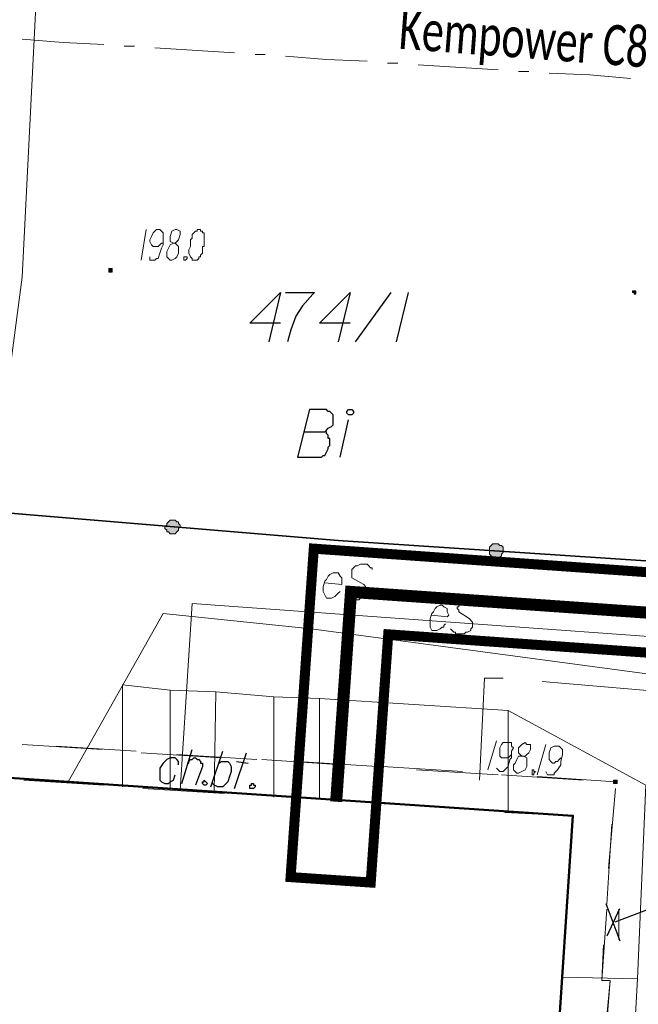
# Model space of a CAD drawing. Header units: metres. Extents: x 7431553 to 7432401, y 5544342 to 5544539.
# Tile 51 of 180: x 7432126 to 7432141, y 5544466 to 5544491. Entities that reach past the tile are written whole.
import ezdxf
from ezdxf.lldxf.tags import DXFTag

# ---------------------------------------------------------------- set-up
doc = ezdxf.new("R2010")
doc.units = ezdxf.units.M
doc.header["$MEASUREMENT"] = 0
for name, color, linetype, lineweight in [('BG-PR90-PB-PZT-PZT01_2026_04_14$0$MAPA DCP', 7, 'Continuous', 0), ('BG-PR90-PB-PZT-PZT01_2026_04_14$0$PROJ. SIEĆ KABLOWA SN 15 KV', 6, 'Continuous', 30), ('PRIMETECH_XREF', 7, 'Continuous', 5)]:
    doc.layers.add(name, color=color, linetype=linetype, lineweight=lineweight)
for name, color, linetype in [('BG-PR90-PB-PZT-PZT01_2026_04_14$0$OPISY', 7, 'Continuous'), ('BG-PR90-PB-PZT-PZT01_2026_04_14$0$Z-wymiarowanie', 43, 'Continuous'), ('BG-PR90-PB-PZT-PZT01_2026_04_14$0$Z_granica-wlasnosci', 170, 'Continuous')]:
    doc.layers.add(name, color=color, linetype=linetype)
doc.styles.add('BG-PR90-PB-PZT-PZT01_2026_04_14$0$Arial', font='arial.ttf')
doc.styles.add('BG-PR90-PB-PZT-PZT01_2026_04_14$0$Standard', font='txt')
tags = doc.linetypes.add('BG-PR90-PB-PZT-PZT01_2026_04_14$0$DASHED', pattern=[0.75, 0.5, -0.25]).pattern_tags.tags
tags[6:7] = [DXFTag(74, 4), DXFTag(75, 0), DXFTag(340, '0'), DXFTag(46, 1.0), DXFTag(50, 0.0), DXFTag(44, 0.0), DXFTag(45, 0.0)]
tags[4:5] = [DXFTag(74, 4), DXFTag(75, 0), DXFTag(340, '0'), DXFTag(46, 1.0), DXFTag(50, 0.0), DXFTag(44, 0.0), DXFTag(45, 0.0)]
doc.dimstyles.new('BG-PR90-PB-PZT-PZT01_2026_04_14$0$1-500', dxfattribs={"dimtxt": 0.8, "dimasz": 0.05, "dimexe": 0.009, "dimexo": 0.003125, "dimgap": 0.25, "dimtad": 1, "dimzin": 0, "dimdsep": 46, "dimtxsty": 'BG-PR90-PB-PZT-PZT01_2026_04_14$0$Arial', "dimblk1": 'BG-PR90-PB-PZT-PZT01_2026_04_14$0$ST', "dimblk2": 'BG-PR90-PB-PZT-PZT01_2026_04_14$0$ST', "dimsah": 1, "dimcen": 0, "dimse1": 1, "dimse2": 1, "dimclrd": 256, "dimclre": 256, "dimclrt": 256, "dimadec": 0, "dimazin": 0, "dimtfac": 1, "dimtdec": 0, "dimtix": 1, "dimtofl": 0, "dimtmove": 2, "dimatfit": 3, "dimldrblk": 'BG-PR90-PB-PZT-PZT01_2026_04_14$0$ST', "dimfxl": 1, "dimtolj": 1, "dimtzin": 0, "dimlwd": -1, "dimlwe": -1, "dimarcsym": 0})
doc.dimstyles.new('BG-PR90-PB-PZT-PZT01_2026_04_14$0$Standard', dxfattribs={"dimtxt": 0.18, "dimasz": 0.18, "dimexe": 0.18, "dimexo": 0.0625, "dimgap": 0.09, "dimtad": 0, "dimtih": 1, "dimtoh": 1, "dimdec": 4, "dimzin": 0, "dimdsep": 46, "dimtxsty": 'BG-PR90-PB-PZT-PZT01_2026_04_14$0$Standard', "dimcen": 0.09, "dimadec": 0, "dimazin": 0, "dimtfac": 1, "dimtdec": 4, "dimtofl": 0, "dimtmove": 0, "dimatfit": 3, "dimfxl": 1, "dimtolj": 1, "dimtzin": 0, "dimarcsym": 0})

# ---------------------------------------------------------------- blocks, each defined once
blk = doc.blocks.new('BG-PR90-PB-PZT-PZT01_2026_04_14$0$Naddrwiną2025_v2klauzulap')
at = {"layer": 'BG-PR90-PB-PZT-PZT01_2026_04_14$0$MAPA DCP', "linetype": 'Continuous', "lineweight": 0, "transparency": 33554559}
for points in [[(7431678.347, 5544555.288), (7431678.347, 5544555.288), (7431678.347, 5544555.288), (7431678.347, 5544555.33), (7431678.389, 5544555.33), (7431678.389, 5544555.33), (7431678.389, 5544555.33), (7431678.389, 5544555.373), (7431678.389, 5544555.373), (7431678.347, 5544555.373), (7431678.347, 5544555.373), (7431678.347, 5544555.373), (7431678.347, 5544555.373), (7431678.304, 5544555.373), (7431678.304, 5544555.373), (7431678.304, 5544555.373), (7431678.304, 5544555.373), (7431678.304, 5544555.373), (7431678.304, 5544555.33), (7431678.304, 5544555.33), (7431678.304, 5544555.33), (7431678.304, 5544555.33), (7431678.304, 5544555.288), (7431678.304, 5544555.288), (7431678.304, 5544555.288)], [(7431690.539, 5544554.822), (7431690.539, 5544554.822), (7431690.581, 5544554.822), (7431690.581, 5544554.822), (7431690.581, 5544554.865), (7431690.581, 5544554.865), (7431690.581, 5544554.865), (7431690.581, 5544554.865), (7431690.581, 5544554.907), (7431690.581, 5544554.907), (7431690.581, 5544554.907), (7431690.539, 5544554.907), (7431690.539, 5544554.907), (7431690.539, 5544554.907), (7431690.539, 5544554.907), (7431690.496, 5544554.907), (7431690.496, 5544554.907), (7431690.496, 5544554.865), (7431690.496, 5544554.865), (7431690.496, 5544554.865), (7431690.496, 5544554.865), (7431690.496, 5544554.822)], [(7431684.781, 5544551.732), (7431684.866, 5544551.732), (7431684.908, 5544551.774), (7431684.951, 5544551.817), (7431684.951, 5544551.859), (7431684.951, 5544551.901), (7431684.951, 5544551.944), (7431684.951, 5544551.986), (7431684.908, 5544552.028), (7431684.866, 5544552.028), (7431684.824, 5544552.071), (7431684.781, 5544552.071), (7431684.739, 5544552.071), (7431684.697, 5544552.071), (7431684.654, 5544552.028), (7431684.654, 5544551.986), (7431684.612, 5544551.944), (7431684.612, 5544551.901), (7431684.612, 5544551.859), (7431684.612, 5544551.817), (7431684.654, 5544551.774), (7431684.697, 5544551.732), (7431684.739, 5544551.732), (7431684.739, 5544551.732)], [(7431684.189, 5544543.646), (7431684.231, 5544543.646), (7431684.273, 5544543.689), (7431684.316, 5544543.689), (7431684.316, 5544543.731), (7431684.358, 5544543.773), (7431684.358, 5544543.816), (7431684.358, 5544543.858), (7431684.358, 5544543.9), (7431684.316, 5544543.943), (7431684.273, 5544543.985), (7431684.231, 5544543.985), (7431684.189, 5544544.027), (7431684.146, 5544544.027), (7431684.104, 5544543.985), (7431684.062, 5544543.985), (7431684.062, 5544543.943), (7431684.019, 5544543.9), (7431684.019, 5544543.858), (7431684.019, 5544543.816), (7431684.019, 5544543.773), (7431684.062, 5544543.731), (7431684.104, 5544543.689), (7431684.146, 5544543.689), (7431684.146, 5544543.689)], [(7431677.796, 5544542.249), (7431677.796, 5544542.249), (7431677.796, 5544542.249), (7431677.839, 5544542.249), (7431677.839, 5544542.249), (7431677.839, 5544542.292), (7431677.839, 5544542.292), (7431677.839, 5544542.292), (7431677.839, 5544542.292), (7431677.839, 5544542.334), (7431677.796, 5544542.334), (7431677.796, 5544542.334), (7431677.796, 5544542.334), (7431677.796, 5544542.334), (7431677.754, 5544542.334), (7431677.754, 5544542.334), (7431677.754, 5544542.292), (7431677.754, 5544542.292), (7431677.754, 5544542.292), (7431677.754, 5544542.292), (7431677.754, 5544542.249), (7431677.754, 5544542.249), (7431677.754, 5544542.249)]]:
    blk.add_hatch(color=256, dxfattribs=at).paths.add_polyline_path(points)
at = {"layer": 'BG-PR90-PB-PZT-PZT01_2026_04_14$0$MAPA DCP', "color": 1, "linetype": 'Continuous', "lineweight": 18, "transparency": 33554687}
for points in [[(7431733.041, 5544570.147), (7431717.547, 5544571.078), (7431716.955, 5544554.399), (7431706.752, 5544554.865), (7431696.931, 5544555.33), (7431695.449, 5544555.415), (7431690.623, 5544555.627), (7431688.761, 5544552.198), (7431688.464, 5544547.499), (7431688.422, 5544546.356), (7431688.295, 5544544.916), (7431688.253, 5544543.773), (7431688.126, 5544542.588), (7431690.666, 5544542.588)], [(7431707.049, 5544557.701), (7431687.025, 5544557.193), (7431686.094, 5544544.324), (7431690.75, 5544544.027)], [(7431690.539, 5544541.233), (7431686.348, 5544543.604), (7431686.729, 5544547.287), (7431687.872, 5544555.838), (7431689.015, 5544556.727), (7431708.149, 5544555.923), (7431713.695, 5544555.457)], [(7431688.295, 5544556.05), (7431688.041, 5544553.044)], [(7431695.449, 5544555.415), (7431695.407, 5544553.552)], [(7431687.956, 5544552.071), (7431687.956, 5544551.605), (7431690.496, 5544551.478)], [(7431688.761, 5544552.198), (7431691.301, 5544552.198)], [(7431686.136, 5544551.478), (7431686.094, 5544551.478), (7431686.051, 5544551.436), (7431686.009, 5544551.393), (7431686.009, 5544551.351), (7431686.009, 5544551.309), (7431686.009, 5544551.266), (7431686.009, 5544551.224), (7431686.009, 5544551.139), (7431686.009, 5544551.097), (7431686.051, 5544551.012), (7431686.094, 5544551.012), (7431686.094, 5544550.97), (7431686.136, 5544550.97), (7431686.178, 5544550.97), (7431686.178, 5544550.928), (7431686.221, 5544550.928), (7431686.263, 5544550.97), (7431686.305, 5544550.97), (7431686.475, 5544551.224), (7431686.559, 5544551.309), (7431686.602, 5544551.309), (7431686.644, 5544551.309), (7431686.686, 5544551.309), (7431686.729, 5544551.266), (7431686.771, 5544551.266), (7431686.813, 5544551.182), (7431686.813, 5544551.139), (7431686.856, 5544551.097), (7431686.856, 5544551.055), (7431686.856, 5544550.97), (7431686.856, 5544550.885), (7431686.813, 5544550.885), (7431686.813, 5544550.843), (7431686.771, 5544550.801), (7431686.729, 5544550.758)], [(7431686.39, 5544550.293), (7431686.432, 5544550.674), (7431686.39, 5544550.716), (7431686.305, 5544550.674), (7431686.221, 5544550.674), (7431686.178, 5544550.589), (7431686.136, 5544550.547), (7431686.136, 5544550.504), (7431686.178, 5544550.42), (7431686.221, 5544550.377), (7431686.305, 5544550.335), (7431686.348, 5544550.293), (7431686.475, 5544550.25), (7431686.559, 5544550.25), (7431686.602, 5544550.25), (7431686.686, 5544550.25), (7431686.771, 5544550.293), (7431686.771, 5544550.377), (7431686.771, 5544550.42), (7431686.729, 5544550.504), (7431686.686, 5544550.547), (7431686.686, 5544550.589), (7431686.644, 5544550.589), (7431686.602, 5544550.631)], [(7431685.247, 5544548.811), (7431685.205, 5544548.811), (7431685.205, 5544548.769), (7431685.162, 5544548.726), (7431685.12, 5544548.684), (7431685.12, 5544548.599), (7431685.12, 5544548.515), (7431685.162, 5544548.43), (7431685.162, 5544548.388), (7431685.205, 5544548.345), (7431685.247, 5544548.303), (7431685.289, 5544548.303), (7431685.332, 5544548.303), (7431685.374, 5544548.303), (7431685.416, 5544548.303), (7431685.459, 5544548.303), (7431685.628, 5544548.599), (7431685.67, 5544548.642), (7431685.713, 5544548.642), (7431685.713, 5544548.684), (7431685.755, 5544548.684), (7431685.797, 5544548.684), (7431685.84, 5544548.642), (7431685.924, 5544548.599), (7431685.967, 5544548.557), (7431685.967, 5544548.515), (7431686.009, 5544548.472), (7431686.009, 5544548.43), (7431686.009, 5544548.345), (7431686.009, 5544548.261), (7431685.967, 5544548.261), (7431685.967, 5544548.218), (7431685.924, 5544548.176), (7431685.882, 5544548.134)], [(7431685.586, 5544547.626), (7431685.628, 5544548.049), (7431685.459, 5544548.049), (7431685.416, 5544548.007), (7431685.332, 5544547.964), (7431685.332, 5544547.88), (7431685.332, 5544547.837), (7431685.374, 5544547.753), (7431685.416, 5544547.71), (7431685.501, 5544547.668), (7431685.543, 5544547.626), (7431685.67, 5544547.583), (7431685.755, 5544547.583), (7431685.797, 5544547.583), (7431685.882, 5544547.626), (7431685.967, 5544547.668), (7431685.967, 5544547.71), (7431685.967, 5544547.795), (7431685.924, 5544547.88), (7431685.882, 5544547.922), (7431685.84, 5544547.964), (7431685.797, 5544548.007)], [(7431688.464, 5544547.499), (7431690.962, 5544547.499)], [(7431688.422, 5544546.356), (7431690.92, 5544546.356)], [(7431688.295, 5544544.916), (7431690.793, 5544544.874)], [(7431688.253, 5544543.773), (7431690.708, 5544543.773)], [(7431636.225, 5544533.825), (7431664.715, 5544532.894), (7431665.096, 5544541.318), (7431670.388, 5544540.471), (7431677.966, 5544540.09), (7431683.003, 5544539.413), (7431684.908, 5544535.434), (7431687.787, 5544535.01), (7431690.327, 5544537.847)]]:
    blk.add_lwpolyline(points, dxfattribs=at)
at = {"layer": 'BG-PR90-PB-PZT-PZT01_2026_04_14$0$MAPA DCP', "linetype": 'Continuous', "lineweight": 35, "transparency": 33554687}
blk.add_lwpolyline([(7431683.215, 5544532.216), (7431684.527, 5544547.964), (7431685.543, 5544563.289), (7431703.027, 5544562.104), (7431704.763, 5544561.977)], dxfattribs=at)
at = {"layer": 'BG-PR90-PB-PZT-PZT01_2026_04_14$0$MAPA DCP', "color": 4, "linetype": 'Continuous', "lineweight": 18, "transparency": 33554687}
for points in [[(7431673.013, 5544555.246), (7431672.928, 5544554.23), (7431672.886, 5544553.214)], [(7431672.843, 5544552.706), (7431672.843, 5544552.452)], [(7431672.801, 5544551.944), (7431672.674, 5544549.954)], [(7431672.632, 5544549.446), (7431672.632, 5544549.192)], [(7431672.589, 5544548.684), (7431672.547, 5544547.668), (7431672.462, 5544546.652)], [(7431672.42, 5544546.144), (7431672.42, 5544545.89)], [(7431672.378, 5544545.382), (7431672.251, 5544543.392)], [(7431672.208, 5544542.884), (7431672.208, 5544542.63)], [(7431672.166, 5544542.122), (7431672.124, 5544541.106), (7431672.039, 5544540.09)]]:
    blk.add_lwpolyline(points, dxfattribs=at)
at = {"layer": 'BG-PR90-PB-PZT-PZT01_2026_04_14$0$MAPA DCP', "linetype": 'Continuous', "lineweight": 0, "transparency": 33554687}
for points in [[(7431678.347, 5544555.288), (7431678.347, 5544555.288), (7431678.347, 5544555.288), (7431678.347, 5544555.33), (7431678.389, 5544555.33), (7431678.389, 5544555.33), (7431678.389, 5544555.33), (7431678.389, 5544555.373), (7431678.389, 5544555.373), (7431678.347, 5544555.373), (7431678.347, 5544555.373), (7431678.347, 5544555.373), (7431678.347, 5544555.373), (7431678.304, 5544555.373), (7431678.304, 5544555.373), (7431678.304, 5544555.373), (7431678.304, 5544555.373), (7431678.304, 5544555.373), (7431678.304, 5544555.33), (7431678.304, 5544555.33), (7431678.304, 5544555.33), (7431678.304, 5544555.33), (7431678.304, 5544555.288), (7431678.304, 5544555.288)], [(7431690.539, 5544554.822), (7431690.539, 5544554.822), (7431690.581, 5544554.822), (7431690.581, 5544554.822), (7431690.581, 5544554.865), (7431690.581, 5544554.865), (7431690.581, 5544554.865), (7431690.581, 5544554.865), (7431690.581, 5544554.907), (7431690.581, 5544554.907), (7431690.581, 5544554.907), (7431690.539, 5544554.907), (7431690.539, 5544554.907), (7431690.539, 5544554.907), (7431690.539, 5544554.907), (7431690.496, 5544554.907), (7431690.496, 5544554.907), (7431690.496, 5544554.865), (7431690.496, 5544554.865), (7431690.496, 5544554.865), (7431690.496, 5544554.865), (7431690.496, 5544554.822), (7431690.539, 5544554.822)], [(7431684.781, 5544551.732), (7431684.866, 5544551.732), (7431684.908, 5544551.774), (7431684.951, 5544551.817), (7431684.951, 5544551.859), (7431684.951, 5544551.901), (7431684.951, 5544551.944), (7431684.951, 5544551.986), (7431684.908, 5544552.028), (7431684.866, 5544552.028), (7431684.824, 5544552.071), (7431684.781, 5544552.071), (7431684.739, 5544552.071), (7431684.697, 5544552.071), (7431684.654, 5544552.028), (7431684.654, 5544551.986), (7431684.612, 5544551.944), (7431684.612, 5544551.901), (7431684.612, 5544551.859), (7431684.612, 5544551.817), (7431684.654, 5544551.774), (7431684.697, 5544551.732), (7431684.739, 5544551.732)], [(7431684.189, 5544543.646), (7431684.231, 5544543.646), (7431684.273, 5544543.689), (7431684.316, 5544543.689), (7431684.316, 5544543.731), (7431684.358, 5544543.773), (7431684.358, 5544543.816), (7431684.358, 5544543.858), (7431684.358, 5544543.9), (7431684.316, 5544543.943), (7431684.273, 5544543.985), (7431684.231, 5544543.985), (7431684.189, 5544544.027), (7431684.146, 5544544.027), (7431684.104, 5544543.985), (7431684.062, 5544543.985), (7431684.062, 5544543.943), (7431684.019, 5544543.9), (7431684.019, 5544543.858), (7431684.019, 5544543.816), (7431684.019, 5544543.773), (7431684.062, 5544543.731), (7431684.104, 5544543.689), (7431684.146, 5544543.689)], [(7431677.796, 5544542.249), (7431677.796, 5544542.249), (7431677.796, 5544542.249), (7431677.839, 5544542.249), (7431677.839, 5544542.249), (7431677.839, 5544542.292), (7431677.839, 5544542.292), (7431677.839, 5544542.292), (7431677.839, 5544542.292), (7431677.839, 5544542.334), (7431677.796, 5544542.334), (7431677.796, 5544542.334), (7431677.796, 5544542.334), (7431677.796, 5544542.334), (7431677.754, 5544542.334), (7431677.754, 5544542.334), (7431677.754, 5544542.292), (7431677.754, 5544542.292), (7431677.754, 5544542.292), (7431677.754, 5544542.292), (7431677.754, 5544542.249), (7431677.754, 5544542.249), (7431677.754, 5544542.249)]]:
    blk.add_lwpolyline(points, close=True, dxfattribs=at)
at = {"layer": 'BG-PR90-PB-PZT-PZT01_2026_04_14$0$MAPA DCP', "linetype": 'Continuous', "lineweight": 18, "transparency": 33554687}
for points in [[(7431693.714, 5544554.949), (7431694.476, 5544554.949)], [(7431690.581, 5544554.865), (7431690.539, 5544554.865), (7431690.412, 5544552.917)], [(7431692.698, 5544554.695), (7431690.708, 5544554.865)], [(7431693.587, 5544554.653), (7431691.597, 5544554.78)], [(7431697.185, 5544554.357), (7431697.058, 5544554.399), (7431697.058, 5544554.611), (7431695.492, 5544554.738), (7431695.492, 5544554.526), (7431693.714, 5544554.653)], [(7431696.381, 5544554.653), (7431695.492, 5544554.738), (7431695.492, 5544554.526), (7431694.603, 5544554.568)], [(7431690.496, 5544554.06), (7431690.369, 5544552.028)], [(7431691.301, 5544552.113), (7431691.385, 5544553.806), (7431691.682, 5544553.806)], [(7431692.698, 5544553.722), (7431694.687, 5544553.595)], [(7431695.661, 5544553.51), (7431697.693, 5544553.383)], [(7431690.369, 5544551.944), (7431690.242, 5544549.912)], [(7431690.285, 5544551.055), (7431690.158, 5544549.065)], [(7431691.089, 5544549.107), (7431691.216, 5544551.097)], [(7431690.158, 5544548.938), (7431690.031, 5544546.948)], [(7431690.115, 5544548.049), (7431689.988, 5544546.059)], [(7431690.877, 5544546.102), (7431691.004, 5544548.091)], [(7431689.988, 5544545.932), (7431689.861, 5544543.943)], [(7431690.708, 5544543.096), (7431690.835, 5544545.128)], [(7431689.946, 5544545.043), (7431689.819, 5544543.054)], [(7431689.777, 5544542.927), (7431689.65, 5544540.937)], [(7431689.734, 5544542.08), (7431689.607, 5544540.09)], [(7431690.496, 5544540.133), (7431690.623, 5544542.122)]]:
    blk.add_lwpolyline(points, dxfattribs=at)
at = {"layer": 'BG-PR90-PB-PZT-PZT01_2026_04_14$0$MAPA DCP', "linetype": 'Continuous', "lineweight": 50, "transparency": 33554687}
blk.add_lwpolyline([(7431703.281, 5544534.079), (7431690.115, 5544534.968), (7431691.385, 5544553.806), (7431704.212, 5544552.96)], close=True, dxfattribs=at)
at = {"layer": 'BG-PR90-PB-PZT-PZT01_2026_04_14$0$MAPA DCP', "linetype": 'Continuous', "lineweight": 9, "transparency": 33554687}
for points in [[(7431690.285, 5544553.129), (7431690.369, 5544553.171), (7431690.369, 5544553.341), (7431690.327, 5544553.341), (7431690.242, 5544553.425), (7431690.115, 5544553.51), (7431690.031, 5544553.51), (7431689.861, 5544553.552), (7431689.777, 5544553.552), (7431689.734, 5544553.552), (7431689.692, 5544553.51), (7431689.65, 5544553.468), (7431689.65, 5544553.383), (7431689.65, 5544553.341), (7431689.692, 5544553.256), (7431689.819, 5544553.214), (7431689.861, 5544553.214), (7431689.904, 5544553.214), (7431689.988, 5544553.214), (7431690.031, 5544553.256), (7431690.073, 5544553.298), (7431690.073, 5544553.341), (7431690.031, 5544553.383), (7431690.031, 5544553.425), (7431689.988, 5544553.468), (7431689.946, 5544553.51)], [(7431689.607, 5544553.129), (7431690.369, 5544552.917)], [(7431689.904, 5544552.536), (7431689.904, 5544552.621), (7431689.861, 5544552.663), (7431689.819, 5544552.706), (7431689.734, 5544552.748), (7431689.65, 5544552.748), (7431689.607, 5544552.748), (7431689.607, 5544552.663), (7431689.565, 5544552.621), (7431689.607, 5544552.536), (7431689.692, 5544552.452), (7431689.734, 5544552.452), (7431689.819, 5544552.452), (7431689.861, 5544552.494), (7431689.904, 5544552.536), (7431689.904, 5544552.452), (7431689.988, 5544552.409), (7431690.073, 5544552.367), (7431690.115, 5544552.325), (7431690.242, 5544552.325), (7431690.285, 5544552.367), (7431690.327, 5544552.409), (7431690.327, 5544552.452), (7431690.285, 5544552.536), (7431690.242, 5544552.621), (7431690.158, 5544552.663), (7431690.115, 5544552.663), (7431690.031, 5544552.663), (7431689.946, 5544552.663), (7431689.904, 5544552.579)], [(7431690.2, 5544551.901), (7431690.242, 5544551.944), (7431690.285, 5544551.986), (7431690.285, 5544552.071), (7431690.242, 5544552.113), (7431690.158, 5544552.198), (7431689.988, 5544552.24), (7431689.946, 5544552.282), (7431689.777, 5544552.282), (7431689.692, 5544552.325), (7431689.65, 5544552.282), (7431689.565, 5544552.282), (7431689.565, 5544552.24), (7431689.565, 5544552.198), (7431689.565, 5544552.155), (7431689.565, 5544552.113), (7431689.565, 5544552.071), (7431689.607, 5544552.028), (7431689.692, 5544551.986), (7431689.777, 5544551.986), (7431689.819, 5544551.986), (7431689.904, 5544551.986), (7431689.946, 5544552.028), (7431689.946, 5544552.071), (7431689.946, 5544552.113), (7431689.946, 5544552.155), (7431689.946, 5544552.198), (7431689.904, 5544552.24), (7431689.861, 5544552.282)], [(7431689.523, 5544551.901), (7431690.242, 5544551.69)], [(7431677.119, 5544543.858), (7431677.119, 5544543.9), (7431677.077, 5544543.943), (7431677.034, 5544543.985), (7431676.907, 5544544.027), (7431676.823, 5544544.027), (7431676.78, 5544543.943), (7431676.78, 5544543.9), (7431676.823, 5544543.816), (7431676.95, 5544543.773), (7431677.034, 5544543.773), (7431677.077, 5544543.773), (7431677.119, 5544543.858), (7431677.161, 5544543.773), (7431677.246, 5544543.731), (7431677.331, 5544543.689), (7431677.458, 5544543.689), (7431677.5, 5544543.731), (7431677.542, 5544543.773), (7431677.542, 5544543.816), (7431677.5, 5544543.9), (7431677.458, 5544543.943), (7431677.373, 5544543.985), (7431677.331, 5544543.985), (7431677.204, 5544543.985), (7431677.161, 5544543.943), (7431677.119, 5544543.9)], [(7431677.458, 5544543.265), (7431677.542, 5544543.265), (7431677.542, 5544543.392), (7431677.5, 5544543.435), (7431677.5, 5544543.477), (7431677.373, 5544543.519), (7431677.246, 5544543.562), (7431677.161, 5544543.604), (7431676.992, 5544543.604), (7431676.907, 5544543.604), (7431676.865, 5544543.604), (7431676.823, 5544543.562), (7431676.78, 5544543.519), (7431676.78, 5544543.435), (7431676.823, 5544543.392), (7431676.865, 5544543.35), (7431676.95, 5544543.308), (7431677.034, 5544543.265), (7431677.077, 5544543.265), (7431677.161, 5544543.308), (7431677.204, 5544543.35), (7431677.204, 5544543.392), (7431677.204, 5544543.435), (7431677.204, 5544543.477), (7431677.161, 5544543.519), (7431677.119, 5544543.562), (7431677.119, 5544543.604), (7431677.077, 5544543.604)], [(7431676.78, 5544543.181), (7431677.542, 5544543.054)]]:
    blk.add_lwpolyline(points, dxfattribs=at)
for points in [[(7431690.242, 5544552.79), (7431690.242, 5544552.833), (7431690.285, 5544552.833), (7431690.285, 5544552.875), (7431690.327, 5544552.833), (7431690.369, 5544552.833), (7431690.369, 5544552.79), (7431690.327, 5544552.79), (7431690.285, 5544552.79)], [(7431676.78, 5544544.493), (7431676.78, 5544544.451), (7431676.823, 5544544.451), (7431676.823, 5544544.408), (7431676.865, 5544544.366), (7431676.907, 5544544.324), (7431676.95, 5544544.324), (7431676.992, 5544544.324), (7431677.034, 5544544.281), (7431677.077, 5544544.281), (7431677.119, 5544544.281), (7431677.204, 5544544.281), (7431677.288, 5544544.239), (7431677.331, 5544544.239), (7431677.373, 5544544.239), (7431677.458, 5544544.281), (7431677.5, 5544544.324), (7431677.542, 5544544.324), (7431677.542, 5544544.366), (7431677.542, 5544544.408), (7431677.542, 5544544.451), (7431677.5, 5544544.493), (7431677.458, 5544544.493), (7431677.458, 5544544.535), (7431677.415, 5544544.535), (7431677.373, 5544544.578), (7431677.331, 5544544.578), (7431677.288, 5544544.578), (7431677.246, 5544544.578), (7431677.204, 5544544.578), (7431677.204, 5544544.62), (7431677.119, 5544544.62), (7431677.077, 5544544.62), (7431677.034, 5544544.62), (7431676.992, 5544544.62), (7431676.95, 5544544.62), (7431676.907, 5544544.62), (7431676.865, 5544544.62), (7431676.865, 5544544.578), (7431676.823, 5544544.578), (7431676.823, 5544544.535), (7431676.78, 5544544.535)], [(7431677.458, 5544544.154), (7431677.458, 5544544.197), (7431677.5, 5544544.197), (7431677.542, 5544544.154), (7431677.542, 5544544.112), (7431677.5, 5544544.112), (7431677.458, 5544544.112)]]:
    blk.add_lwpolyline(points, close=True, dxfattribs=at)
at = {"layer": 'BG-PR90-PB-PZT-PZT01_2026_04_14$0$MAPA DCP', "linetype": 'Continuous', "lineweight": 25, "transparency": 33554687}
for points in [[(7431678.347, 5544549.7), (7431679.574, 5544549.404)], [(7431679.574, 5544548.388), (7431678.347, 5544549.277)], [(7431679.109, 5544548.261), (7431679.109, 5544547.499), (7431678.347, 5544548.261), (7431679.574, 5544547.964)], [(7431678.347, 5544546.652), (7431678.347, 5544547.372), (7431678.389, 5544547.329), (7431678.685, 5544547.075), (7431678.939, 5544546.906), (7431679.278, 5544546.779), (7431679.574, 5544546.694)], [(7431679.109, 5544546.525), (7431679.109, 5544545.763), (7431678.347, 5544546.525), (7431679.574, 5544546.229)], [(7431690.708, 5544545.382), (7431689.819, 5544545.678)], [(7431690.031, 5544545.424), (7431690.073, 5544545.721)], [(7431690.073, 5544545.001), (7431690.031, 5544545.043), (7431690.031, 5544545.213), (7431690.073, 5544545.255), (7431690.158, 5544545.297), (7431690.285, 5544545.297), (7431690.412, 5544545.255), (7431690.539, 5544545.213), (7431690.666, 5544545.086), (7431690.666, 5544544.959), (7431690.623, 5544544.874), (7431690.581, 5544544.832)], [(7431690.666, 5544544.789), (7431689.777, 5544545.086)], [(7431690.073, 5544544.197), (7431690.073, 5544544.239), (7431690.031, 5544544.239), (7431689.988, 5544544.281), (7431689.988, 5544544.324), (7431689.946, 5544544.366), (7431689.946, 5544544.408), (7431689.988, 5544544.451), (7431689.988, 5544544.493), (7431690.031, 5544544.535), (7431690.073, 5544544.535), (7431690.073, 5544544.578), (7431690.115, 5544544.578), (7431690.158, 5544544.578), (7431690.623, 5544544.408)], [(7431690.581, 5544544.07), (7431689.734, 5544544.324)], [(7431690.115, 5544543.985), (7431690.031, 5544543.985), (7431689.988, 5544543.943), (7431689.946, 5544543.9), (7431689.946, 5544543.816), (7431689.946, 5544543.773), (7431689.988, 5544543.689), (7431690.073, 5544543.604), (7431690.2, 5544543.519), (7431690.285, 5544543.519), (7431690.412, 5544543.519), (7431690.454, 5544543.519), (7431690.496, 5544543.519), (7431690.539, 5544543.562), (7431690.581, 5544543.646), (7431690.581, 5544543.731), (7431690.539, 5544543.773), (7431690.496, 5544543.858), (7431690.369, 5544543.9)]]:
    blk.add_lwpolyline(points, dxfattribs=at)
at = {"layer": 'BG-PR90-PB-PZT-PZT01_2026_04_14$0$MAPA DCP', "color": 94, "linetype": 'Continuous', "lineweight": 25, "true_color": 0x009a00, "transparency": 33554687}
blk.add_lwpolyline([(7431681.268, 5544548.218), (7431681.268, 5544548.303), (7431681.31, 5544548.345), (7431681.352, 5544548.345), (7431681.395, 5544548.303), (7431681.395, 5544548.261), (7431681.395, 5544548.218), (7431681.352, 5544548.176), (7431681.31, 5544548.176)], close=True, dxfattribs=at)
for points in [[(7431682.453, 5544548.007), (7431681.522, 5544548.218)], [(7431681.818, 5544547.118), (7431681.818, 5544547.626), (7431681.776, 5544547.668), (7431681.733, 5544547.71), (7431681.691, 5544547.795), (7431681.649, 5544547.837), (7431681.564, 5544547.837), (7431681.522, 5544547.837), (7431681.479, 5544547.837), (7431681.395, 5544547.837), (7431681.352, 5544547.795), (7431681.31, 5544547.753), (7431681.31, 5544547.71), (7431681.268, 5544547.668), (7431681.268, 5544547.583), (7431681.268, 5544547.245), (7431682.453, 5544546.948), (7431682.453, 5544547.499), (7431682.453, 5544547.541), (7431682.411, 5544547.583), (7431682.411, 5544547.626), (7431682.326, 5544547.668), (7431682.241, 5544547.71), (7431682.199, 5544547.71), (7431682.157, 5544547.753), (7431682.072, 5544547.753), (7431681.987, 5544547.753), (7431681.987, 5544547.71), (7431681.903, 5544547.71), (7431681.86, 5544547.668), (7431681.818, 5544547.668), (7431681.818, 5544547.626)]]:
    blk.add_lwpolyline(points, dxfattribs=at)
at = {"layer": 'BG-PR90-PB-PZT-PZT01_2026_04_14$0$MAPA DCP', "linetype": 'Continuous', "lineweight": 25, "transparency": 33554687}
for points in [[(7431690.581, 5544545.805), (7431690.581, 5544545.848), (7431690.623, 5544545.848), (7431690.623, 5544545.89), (7431690.666, 5544545.89), (7431690.708, 5544545.848), (7431690.708, 5544545.805), (7431690.708, 5544545.763), (7431690.666, 5544545.763), (7431690.623, 5544545.763), (7431690.623, 5544545.805)], [(7431690.496, 5544544.62), (7431690.539, 5544544.662), (7431690.581, 5544544.705), (7431690.623, 5544544.662), (7431690.623, 5544544.62), (7431690.581, 5544544.578), (7431690.539, 5544544.578), (7431690.539, 5544544.62)]]:
    blk.add_lwpolyline(points, close=True, dxfattribs=at)
blk = doc.blocks.new('BG-PR90-PB-PZT-PZT01_2026_04_14$0$ST')
at = {"color": 8}
blk.add_line((0, 10), (0, -10), dxfattribs=at)
blk.add_line((-5.3, -5.3), (5.3, 5.3))
blk = doc.blocks.new('*D12112')
at = {"layer": 'BG-PR90-PB-PZT-PZT01_2026_04_14$0$Z-wymiarowanie'}
blk.add_line((7432140.645, 5544468.313), (7432153.287, 5544473.081), dxfattribs=at)
at = {"layer": 'Defpoints', "color": 0, "linetype": 'Continuous', "lineweight": 0}
for p in [(7432152.33, 5544475.758), (7432153.334, 5544473.099), (7432139.595, 5544470.955)]:
    blk.add_point(p, dxfattribs=at)
at = {"layer": 'BG-PR90-PB-PZT-PZT01_2026_04_14$0$Z-wymiarowanie', "linetype": 'Continuous', "xscale": 0.05, "yscale": 0.05, "zscale": 0.05}
for p, rotation in [((7432153.334, 5544473.099), 20.66460628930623), ((7432140.598, 5544468.295), 200.6646062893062)]:
    blk.add_blockref('BG-PR90-PB-PZT-PZT01_2026_04_14$0$ST', p, dxfattribs=dict(at, rotation=rotation))
at = {"layer": 'BG-PR90-PB-PZT-PZT01_2026_04_14$0$Z-wymiarowanie', "linetype": 'Continuous', "insert": (7432146.733, 5544471.313), "char_height": 0.8, "attachment_point": 5, "rotation": 20.6646, "style": 'BG-PR90-PB-PZT-PZT01_2026_04_14$0$Arial'}
blk.add_mtext('\\A1;13.61', dxfattribs=at)
blk = doc.blocks.new('BG-PR90-PB-PZT-PZT01_2026_04_14')
at = {"layer": 'BG-PR90-PB-PZT-PZT01_2026_04_14$0$PROJ. SIEĆ KABLOWA SN 15 KV', "const_width": 0.3}
blk.add_lwpolyline([(7432156.316, 5544474.973), (7432134.068, 5544476.531), (7432133.698, 5544471.304)], dxfattribs=at)
at = {"layer": 'BG-PR90-PB-PZT-PZT01_2026_04_14$0$Z_granica-wlasnosci', "color": 5, "linetype": 'BG-PR90-PB-PZT-PZT01_2026_04_14$0$DASHED', "true_color": 0x1414ff}
blk.add_lwpolyline([(7432149.171, 5544476.476, 0.25, 0.25, 0), (7432133.141, 5544477.609, 0.25, 0.25, 0), (7432132.563, 5544469.425, 0.25, 0.25, 0), (7432134.559, 5544469.29, 0.25, 0.25, 0), (7432134.996, 5544475.474, 0.25, 0.25, 0), (7432149.028, 5544474.481, 0, 0, 0)], format="xyseb", dxfattribs=at)
at = {"layer": 'BG-PR90-PB-PZT-PZT01_2026_04_14$0$MAPA DCP', "rotation": 270}
blk.add_blockref('BG-PR90-PB-PZT-PZT01_2026_04_14$0$Naddrwiną2025_v2klauzulap', (1887585.788, 12976162.34), dxfattribs=at)
at = {"layer": 'BG-PR90-PB-PZT-PZT01_2026_04_14$0$OPISY', "insert": (7432135.57, 5544494.39, 63.183), "char_height": 1, "attachment_point": 1, "rotation": 355.6217, "style": 'BG-PR90-PB-PZT-PZT01_2026_04_14$0$Standard'}
blk.add_mtext('{\\fCalibri Light|b0|i0|c238|p34;\\W0.7;proj.1\\Pprzetwornica AC/DC\\PKempower C802}', dxfattribs=at)
at = {"layer": 'BG-PR90-PB-PZT-PZT01_2026_04_14$0$Z-wymiarowanie'}
dim = blk.add_aligned_dim(p1=(7432139.595, 5544470.955), p2=(7432152.33, 5544475.758), distance=-2.843, dimstyle='BG-PR90-PB-PZT-PZT01_2026_04_14$0$1-500', override={"dimtxt": 0.8}, dxfattribs=at)
dim.commit()
dim.dimension.update_dxf_attribs({"geometry": '*D12112', "text_midpoint": (7432146.733, 5544471.313)})
at = {"layer": 'BG-PR90-PB-PZT-PZT01_2026_04_14$0$OPISY'}
blk.add_leader([(7432163.001, 5544487.048, 63.183), (7432147.893, 5544492.072, 63.183), (7432135.366, 5544492.984, 63.183)], dimstyle='BG-PR90-PB-PZT-PZT01_2026_04_14$0$Standard', dxfattribs=at)

msp = doc.modelspace()

# ---------------------------------------------------------------- block references
at = {"layer": 'PRIMETECH_XREF', "linetype": 'Continuous', "lineweight": 0, "rotation": 360}
msp.add_blockref('BG-PR90-PB-PZT-PZT01_2026_04_14', (0, 0), dxfattribs=at)

doc.saveas('drawing.dxf')
